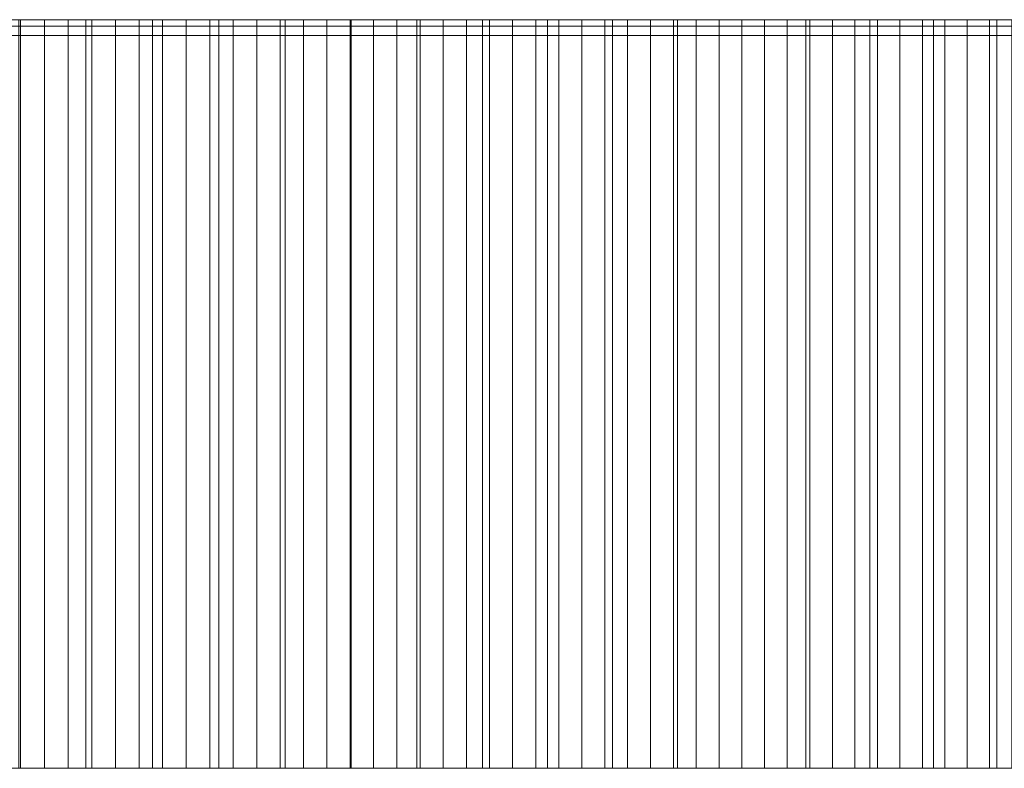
# Model space of a CAD drawing. Header units: centimetres. Extents: x -72 to 74, y -14 to 13.
# Tile 49 of 61: x 45.76 to 51.03, y 9.3 to 13.3. Entities that reach past the tile are written whole.
import ezdxf

# ---------------------------------------------------------------- set-up
doc = ezdxf.new("R2010")
doc.units = ezdxf.units.CM
doc.header["$LTSCALE"] = 2.54
doc.layers.add('Lucido design-1', color=7, linetype='Continuous')

# ---------------------------------------------------------------- blocks, each defined once
blk = doc.blocks.new('Gruppo-2-1')
at = {"color": 230, "linetype": 'Continuous', "lineweight": 9}
for points, invisible_edges in [([(-14.5734, 13.2658, 96.0359), (35.8883, 13.2658, 139.5837), (73.3955, 13.2658, 95.1085), (-14.5734, 13.2658, 96.0359)], 15), ([(-14.5734, 13.2658, -57.895), (-14.5734, 13.2658, 96.0359), (73.3955, 13.2658, 95.1085), (-14.5734, 13.2658, -57.895)], 14), ([(-14.5734, 13.2658, -57.895), (73.3955, 13.2658, 95.1085), (73.3955, 13.2658, -57.895), (-14.5734, 13.2658, -57.895)], 9), ([(29.3447, 13.3, -58.895), (29.3447, 13.3, -57.895), (73.3955, 13.3, -57.895), (29.3447, 13.3, -58.895)], 12), ([(74.3955, 13.3, -58.895), (29.3447, 13.3, -58.895), (73.3955, 13.3, -57.895), (74.3955, 13.3, -58.895)], 14), ([(35.8883, 13.2658, 139.5837), (41.6305, 13.2658, 138.3356), (49.2576, 13.2658, 135.3416), (35.8883, 13.2658, 139.5837)], 15), ([(35.8883, 13.2658, 139.5837), (49.2576, 13.2658, 135.3416), (59.2328, 13.2658, 128.4351), (35.8883, 13.2658, 139.5837)], 15), ([(35.8883, 13.2658, 139.5837), (59.2328, 13.2658, 128.4351), (73.3955, 13.2658, 95.1085), (35.8883, 13.2658, 139.5837)], 15), ([(41.6305, 13.2658, 138.3356), (45.6411, 13.2658, 136.9664), (49.2576, 13.2658, 135.3416), (41.6305, 13.2658, 138.3356)], 15), ([(45.7682, 13.3, 136.9158), (45.6411, 13.3, 136.9664), (45.7583, 13.3, 137.9943), (45.7682, 13.3, 136.9158)], 14), ([(45.6411, 13.2658, 136.9664), (45.7682, 13.2658, 136.9158), (46.0218, 13.2658, 136.8135), (45.6411, 13.2658, 136.9664)], 14), ([(45.6411, 13.2658, 136.9664), (46.0218, 13.2658, 136.8135), (46.7789, 13.2658, 136.4971), (45.6411, 13.2658, 136.9664)], 15), ([(45.6411, 13.2658, 136.9664), (46.7789, 13.2658, 136.4971), (47.53, 13.2658, 136.1667), (45.6411, 13.2658, 136.9664)], 15), ([(45.6411, 13.2658, 136.9664), (47.53, 13.2658, 136.1667), (49.2576, 13.2658, 135.3416), (45.6411, 13.2658, 136.9664)], 15), ([(45.7583, 13.3, 137.9943), (46.1161, 13.3, 137.8533), (46.4728, 13.3, 137.7092), (45.7583, 13.3, 137.9943)], 12), ([(45.7682, 13.3, 136.9158), (45.7583, 13.3, 137.9943), (46.4728, 13.3, 137.7092), (45.7682, 13.3, 136.9158)], 15), ([(45.8951, 13.3, 136.8648), (45.7682, 13.3, 136.9158), (46.4728, 13.3, 137.7092), (45.8951, 13.3, 136.8648)], 14), ([(45.7682, 13.2658, 136.9158), (45.8951, 13.2658, 136.8648), (46.0218, 13.2658, 136.8135), (45.7682, 13.2658, 136.9158)], 12), ([(46.0218, 13.3, 136.8135), (45.8951, 13.3, 136.8648), (46.4728, 13.3, 137.7092), (46.0218, 13.3, 136.8135)], 14), ([(46.1484, 13.3, 136.7617), (46.0218, 13.3, 136.8135), (46.4728, 13.3, 137.7092), (46.1484, 13.3, 136.7617)], 14), ([(46.0218, 13.2658, 136.8135), (46.1484, 13.2658, 136.7617), (46.2748, 13.2658, 136.7096), (46.0218, 13.2658, 136.8135)], 12), ([(46.0218, 13.2658, 136.8135), (46.2748, 13.2658, 136.7096), (46.4011, 13.2658, 136.6571), (46.0218, 13.2658, 136.8135)], 13), ([(46.0218, 13.2658, 136.8135), (46.4011, 13.2658, 136.6571), (46.7789, 13.2658, 136.4971), (46.0218, 13.2658, 136.8135)], 15), ([(46.2748, 13.3, 136.7096), (46.1484, 13.3, 136.7617), (46.4728, 13.3, 137.7092), (46.2748, 13.3, 136.7096)], 14), ([(46.4011, 13.3, 136.6571), (46.2748, 13.3, 136.7096), (46.4728, 13.3, 137.7092), (46.4011, 13.3, 136.6571)], 14), ([(46.4011, 13.3, 136.6571), (46.4728, 13.3, 137.7092), (47.1822, 13.3, 137.4119), (46.4011, 13.3, 136.6571)], 15), ([(46.5272, 13.3, 136.6041), (46.4011, 13.3, 136.6571), (47.1822, 13.3, 137.4119), (46.5272, 13.3, 136.6041)], 14), ([(46.4011, 13.2658, 136.6571), (46.5272, 13.2658, 136.6041), (46.6531, 13.2658, 136.5508), (46.4011, 13.2658, 136.6571)], 12), ([(46.4011, 13.2658, 136.6571), (46.6531, 13.2658, 136.5508), (46.7789, 13.2658, 136.4971), (46.4011, 13.2658, 136.6571)], 13), ([(46.4728, 13.3, 137.7092), (46.8281, 13.3, 137.5621), (47.1822, 13.3, 137.4119), (46.4728, 13.3, 137.7092)], 12), ([(46.6531, 13.3, 136.5508), (46.5272, 13.3, 136.6041), (47.1822, 13.3, 137.4119), (46.6531, 13.3, 136.5508)], 14), ([(46.7789, 13.3, 136.4971), (46.6531, 13.3, 136.5508), (47.1822, 13.3, 137.4119), (46.7789, 13.3, 136.4971)], 14), ([(46.9045, 13.3, 136.443), (46.7789, 13.3, 136.4971), (47.1822, 13.3, 137.4119), (46.9045, 13.3, 136.443)], 14), ([(46.7789, 13.2658, 136.4971), (46.9045, 13.2658, 136.443), (47.03, 13.2658, 136.3885), (46.7789, 13.2658, 136.4971)], 12), ([(46.7789, 13.2658, 136.4971), (47.03, 13.2658, 136.3885), (47.2803, 13.2658, 136.2784), (46.7789, 13.2658, 136.4971)], 15), ([(46.7789, 13.2658, 136.4971), (47.2803, 13.2658, 136.2784), (47.53, 13.2658, 136.1667), (46.7789, 13.2658, 136.4971)], 15), ([(47.03, 13.3, 136.3885), (46.9045, 13.3, 136.443), (47.1822, 13.3, 137.4119), (47.03, 13.3, 136.3885)], 14), ([(47.1552, 13.3, 136.3336), (47.03, 13.3, 136.3885), (47.1822, 13.3, 137.4119), (47.1552, 13.3, 136.3336)], 14), ([(47.03, 13.2658, 136.3885), (47.1552, 13.2658, 136.3336), (47.2803, 13.2658, 136.2784), (47.03, 13.2658, 136.3885)], 12), ([(47.1552, 13.3, 136.3336), (47.1822, 13.3, 137.4119), (47.8865, 13.3, 137.1025), (47.1552, 13.3, 136.3336)], 15), ([(47.2803, 13.3, 136.2784), (47.1552, 13.3, 136.3336), (47.8865, 13.3, 137.1025), (47.2803, 13.3, 136.2784)], 14), ([(47.1822, 13.3, 137.4119), (47.535, 13.3, 137.2587), (47.8865, 13.3, 137.1025), (47.1822, 13.3, 137.4119)], 12), ([(47.4052, 13.3, 136.2227), (47.2803, 13.3, 136.2784), (47.8865, 13.3, 137.1025), (47.4052, 13.3, 136.2227)], 14), ([(47.2803, 13.2658, 136.2784), (47.4052, 13.2658, 136.2227), (47.53, 13.2658, 136.1667), (47.2803, 13.2658, 136.2784)], 12), ([(47.53, 13.3, 136.1667), (47.4052, 13.3, 136.2227), (47.8865, 13.3, 137.1025), (47.53, 13.3, 136.1667)], 14), ([(47.6546, 13.3, 136.1102), (47.53, 13.3, 136.1667), (47.8865, 13.3, 137.1025), (47.6546, 13.3, 136.1102)], 14), ([(47.53, 13.2658, 136.1667), (47.6546, 13.2658, 136.1102), (47.779, 13.2658, 136.0534), (47.53, 13.2658, 136.1667)], 12), ([(47.53, 13.2658, 136.1667), (47.779, 13.2658, 136.0534), (48.0272, 13.2658, 135.9386), (47.53, 13.2658, 136.1667)], 15), ([(47.53, 13.2658, 136.1667), (48.0272, 13.2658, 135.9386), (48.5216, 13.2658, 135.7044), (47.53, 13.2658, 136.1667)], 15), ([(47.53, 13.2658, 136.1667), (48.5216, 13.2658, 135.7044), (49.2576, 13.2658, 135.3416), (47.53, 13.2658, 136.1667)], 15), ([(47.779, 13.3, 136.0534), (47.6546, 13.3, 136.1102), (47.8865, 13.3, 137.1025), (47.779, 13.3, 136.0534)], 14), ([(47.779, 13.3, 136.0534), (47.8865, 13.3, 137.1025), (48.5854, 13.3, 136.7811), (47.779, 13.3, 136.0534)], 15), ([(47.9032, 13.3, 135.9962), (47.779, 13.3, 136.0534), (48.5854, 13.3, 136.7811), (47.9032, 13.3, 135.9962)], 14), ([(47.779, 13.2658, 136.0534), (47.9032, 13.2658, 135.9962), (48.0272, 13.2658, 135.9386), (47.779, 13.2658, 136.0534)], 12), ([(47.8865, 13.3, 137.1025), (48.2367, 13.3, 136.9433), (48.5854, 13.3, 136.7811), (47.8865, 13.3, 137.1025)], 12), ([(48.0272, 13.3, 135.9386), (47.9032, 13.3, 135.9962), (48.5854, 13.3, 136.7811), (48.0272, 13.3, 135.9386)], 14), ([(48.1511, 13.3, 135.8807), (48.0272, 13.3, 135.9386), (48.5854, 13.3, 136.7811), (48.1511, 13.3, 135.8807)], 14), ([(48.0272, 13.2658, 135.9386), (48.1511, 13.2658, 135.8807), (48.2748, 13.2658, 135.8223), (48.0272, 13.2658, 135.9386)], 12), ([(48.0272, 13.2658, 135.9386), (48.2748, 13.2658, 135.8223), (48.5216, 13.2658, 135.7044), (48.0272, 13.2658, 135.9386)], 15), ([(48.2748, 13.3, 135.8223), (48.1511, 13.3, 135.8807), (48.5854, 13.3, 136.7811), (48.2748, 13.3, 135.8223)], 14), ([(48.3983, 13.3, 135.7636), (48.2748, 13.3, 135.8223), (48.5854, 13.3, 136.7811), (48.3983, 13.3, 135.7636)], 14), ([(48.2748, 13.2658, 135.8223), (48.3983, 13.2658, 135.7636), (48.5216, 13.2658, 135.7044), (48.2748, 13.2658, 135.8223)], 12), ([(48.5216, 13.3, 135.7044), (48.3983, 13.3, 135.7636), (48.5854, 13.3, 136.7811), (48.5216, 13.3, 135.7044)], 14), ([(48.5216, 13.3, 135.7044), (48.5854, 13.3, 136.7811), (49.2787, 13.3, 136.4478), (48.5216, 13.3, 135.7044)], 15), ([(48.6447, 13.3, 135.6449), (48.5216, 13.3, 135.7044), (49.2787, 13.3, 136.4478), (48.6447, 13.3, 135.6449)], 14), ([(48.5216, 13.2658, 135.7044), (48.6447, 13.2658, 135.6449), (48.7677, 13.2658, 135.585), (48.5216, 13.2658, 135.7044)], 12), ([(48.5216, 13.2658, 135.7044), (48.7677, 13.2658, 135.585), (48.8904, 13.2658, 135.5247), (48.5216, 13.2658, 135.7044)], 13), ([(48.5216, 13.2658, 135.7044), (48.8904, 13.2658, 135.5247), (49.2576, 13.2658, 135.3416), (48.5216, 13.2658, 135.7044)], 15), ([(48.5854, 13.3, 136.7811), (48.9328, 13.3, 136.616), (49.2787, 13.3, 136.4478), (48.5854, 13.3, 136.7811)], 12), ([(48.7677, 13.3, 135.585), (48.6447, 13.3, 135.6449), (49.2787, 13.3, 136.4478), (48.7677, 13.3, 135.585)], 14), ([(48.8904, 13.3, 135.5247), (48.7677, 13.3, 135.585), (49.2787, 13.3, 136.4478), (48.8904, 13.3, 135.5247)], 14), ([(49.013, 13.3, 135.4641), (48.8904, 13.3, 135.5247), (49.2787, 13.3, 136.4478), (49.013, 13.3, 135.4641)], 14), ([(48.8904, 13.2658, 135.5247), (49.013, 13.2658, 135.4641), (49.1354, 13.2658, 135.4031), (48.8904, 13.2658, 135.5247)], 12), ([(48.8904, 13.2658, 135.5247), (49.1354, 13.2658, 135.4031), (49.2576, 13.2658, 135.3416), (48.8904, 13.2658, 135.5247)], 13), ([(49.013, 13.3, 135.4641), (49.2787, 13.3, 136.4478), (49.6232, 13.3, 136.2768), (49.013, 13.3, 135.4641)], 13), ([(49.1354, 13.3, 135.4031), (49.013, 13.3, 135.4641), (49.6232, 13.3, 136.2768), (49.1354, 13.3, 135.4031)], 14), ([(49.2576, 13.3, 135.3416), (49.1354, 13.3, 135.4031), (49.6232, 13.3, 136.2768), (49.2576, 13.3, 135.3416)], 14), ([(49.3796, 13.3, 135.2798), (49.2576, 13.3, 135.3416), (49.6232, 13.3, 136.2768), (49.3796, 13.3, 135.2798)], 14), ([(49.2576, 13.2658, 135.3416), (49.3796, 13.2658, 135.2798), (49.5014, 13.2658, 135.2177), (49.2576, 13.2658, 135.3416)], 12), ([(49.2576, 13.2658, 135.3416), (49.5014, 13.2658, 135.2177), (49.8656, 13.2658, 135.0289), (49.2576, 13.2658, 135.3416)], 15), ([(49.2576, 13.2658, 135.3416), (49.8656, 13.2658, 135.0289), (50.5888, 13.2658, 134.6412), (49.2576, 13.2658, 135.3416)], 15), ([(49.2576, 13.2658, 135.3416), (50.5888, 13.2658, 134.6412), (51.3046, 13.2658, 134.24), (49.2576, 13.2658, 135.3416)], 15), ([(49.2576, 13.2658, 135.3416), (51.3046, 13.2658, 134.24), (54.3154, 13.2658, 132.3502), (49.2576, 13.2658, 135.3416)], 15), ([(49.2576, 13.2658, 135.3416), (54.3154, 13.2658, 132.3502), (59.2328, 13.2658, 128.4351), (49.2576, 13.2658, 135.3416)], 15), ([(49.5014, 13.3, 135.2177), (49.3796, 13.3, 135.2798), (49.6232, 13.3, 136.2768), (49.5014, 13.3, 135.2177)], 14), ([(49.5014, 13.3, 135.2177), (49.6232, 13.3, 136.2768), (50.3078, 13.3, 135.9258), (49.5014, 13.3, 135.2177)], 15), ([(49.623, 13.3, 135.1551), (49.5014, 13.3, 135.2177), (50.3078, 13.3, 135.9258), (49.623, 13.3, 135.1551)], 14), ([(49.5014, 13.2658, 135.2177), (49.623, 13.2658, 135.1551), (49.8656, 13.2658, 135.0289), (49.5014, 13.2658, 135.2177)], 14), ([(49.7444, 13.3, 135.0922), (49.623, 13.3, 135.1551), (50.3078, 13.3, 135.9258), (49.7444, 13.3, 135.0922)], 14), ([(49.623, 13.2658, 135.1551), (49.7444, 13.2658, 135.0922), (49.8656, 13.2658, 135.0289), (49.623, 13.2658, 135.1551)], 12), ([(49.6232, 13.3, 136.2768), (49.9662, 13.3, 136.1028), (50.3078, 13.3, 135.9258), (49.6232, 13.3, 136.2768)], 12), ([(49.8656, 13.3, 135.0289), (49.7444, 13.3, 135.0922), (50.3078, 13.3, 135.9258), (49.8656, 13.3, 135.0289)], 14), ([(49.9867, 13.3, 134.9652), (49.8656, 13.3, 135.0289), (50.3078, 13.3, 135.9258), (49.9867, 13.3, 134.9652)], 14), ([(49.8656, 13.2658, 135.0289), (49.9867, 13.2658, 134.9652), (50.1075, 13.2658, 134.9011), (49.8656, 13.2658, 135.0289)], 12), ([(49.8656, 13.2658, 135.0289), (50.1075, 13.2658, 134.9011), (50.5888, 13.2658, 134.6412), (49.8656, 13.2658, 135.0289)], 15), ([(50.1075, 13.3, 134.9011), (49.9867, 13.3, 134.9652), (50.3078, 13.3, 135.9258), (50.1075, 13.3, 134.9011)], 14), ([(50.2281, 13.3, 134.8367), (50.1075, 13.3, 134.9011), (50.3078, 13.3, 135.9258), (50.2281, 13.3, 134.8367)], 14), ([(50.1075, 13.2658, 134.9011), (50.2281, 13.2658, 134.8367), (50.3485, 13.2658, 134.7719), (50.1075, 13.2658, 134.9011)], 12), ([(50.1075, 13.2658, 134.9011), (50.3485, 13.2658, 134.7719), (50.5888, 13.2658, 134.6412), (50.1075, 13.2658, 134.9011)], 15), ([(50.2281, 13.3, 134.8367), (50.3078, 13.3, 135.9258), (50.9862, 13.3, 135.5632), (50.2281, 13.3, 134.8367)], 15), ([(50.3485, 13.3, 134.7719), (50.2281, 13.3, 134.8367), (50.9862, 13.3, 135.5632), (50.3485, 13.3, 134.7719)], 14), ([(50.3078, 13.3, 135.9258), (50.6478, 13.3, 135.746), (50.9862, 13.3, 135.5632), (50.3078, 13.3, 135.9258)], 12), ([(50.4688, 13.3, 134.7067), (50.3485, 13.3, 134.7719), (50.9862, 13.3, 135.5632), (50.4688, 13.3, 134.7067)], 14), ([(50.3485, 13.2658, 134.7719), (50.4688, 13.2658, 134.7067), (50.5888, 13.2658, 134.6412), (50.3485, 13.2658, 134.7719)], 12), ([(50.5888, 13.3, 134.6412), (50.4688, 13.3, 134.7067), (50.9862, 13.3, 135.5632), (50.5888, 13.3, 134.6412)], 14), ([(50.7086, 13.3, 134.5752), (50.5888, 13.3, 134.6412), (50.9862, 13.3, 135.5632), (50.7086, 13.3, 134.5752)], 14), ([(50.5888, 13.2658, 134.6412), (50.7086, 13.2658, 134.5752), (50.8282, 13.2658, 134.5089), (50.5888, 13.2658, 134.6412)], 12), ([(50.5888, 13.2658, 134.6412), (50.8282, 13.2658, 134.5089), (51.3046, 13.2658, 134.24), (50.5888, 13.2658, 134.6412)], 15), ([(50.8282, 13.3, 134.5089), (50.7086, 13.3, 134.5752), (50.9862, 13.3, 135.5632), (50.8282, 13.3, 134.5089)], 14), ([(50.8282, 13.3, 134.5089), (50.9862, 13.3, 135.5632), (51.6583, 13.3, 135.1891), (50.8282, 13.3, 134.5089)], 15), ([(50.9476, 13.3, 134.4422), (50.8282, 13.3, 134.5089), (51.6583, 13.3, 135.1891), (50.9476, 13.3, 134.4422)], 14), ([(50.8282, 13.2658, 134.5089), (50.9476, 13.2658, 134.4422), (51.0668, 13.2658, 134.3752), (50.8282, 13.2658, 134.5089)], 12), ([(50.8282, 13.2658, 134.5089), (51.0668, 13.2658, 134.3752), (51.3046, 13.2658, 134.24), (50.8282, 13.2658, 134.5089)], 15), ([(51.0668, 13.3, 134.3752), (50.9476, 13.3, 134.4422), (51.6583, 13.3, 135.1891), (51.0668, 13.3, 134.3752)], 14), ([(50.9862, 13.3, 135.5632), (51.3231, 13.3, 135.3776), (51.6583, 13.3, 135.1891), (50.9862, 13.3, 135.5632)], 12), ([(-14.5734, 13.2158, 96.0359), (35.8883, 13.2158, 139.5837), (73.3955, 13.2158, 95.1085), (-14.5734, 13.2158, 96.0359)], 15), ([(-14.5734, 13.2158, -57.895), (-14.5734, 13.2158, 96.0359), (73.3955, 13.2158, 95.1085), (-14.5734, 13.2158, -57.895)], 14), ([(-14.5734, 13.2158, -57.895), (73.3955, 13.2158, 95.1085), (73.3955, 13.2158, -57.895), (-14.5734, 13.2158, -57.895)], 9), ([(35.8883, 13.2158, 139.5837), (41.6305, 13.2158, 138.3356), (49.2576, 13.2158, 135.3416), (35.8883, 13.2158, 139.5837)], 15), ([(35.8883, 13.2158, 139.5837), (49.2576, 13.2158, 135.3416), (59.2328, 13.2158, 128.4351), (35.8883, 13.2158, 139.5837)], 15), ([(35.8883, 13.2158, 139.5837), (59.2328, 13.2158, 128.4351), (73.3955, 13.2158, 95.1085), (35.8883, 13.2158, 139.5837)], 15), ([(41.6305, 13.2158, 138.3356), (45.6411, 13.2158, 136.9664), (49.2576, 13.2158, 135.3416), (41.6305, 13.2158, 138.3356)], 15), ([(45.6411, 13.2158, 136.9664), (45.7682, 13.2158, 136.9158), (46.0218, 13.2158, 136.8135), (45.6411, 13.2158, 136.9664)], 14), ([(45.6411, 13.2158, 136.9664), (46.0218, 13.2158, 136.8135), (46.7789, 13.2158, 136.4971), (45.6411, 13.2158, 136.9664)], 15), ([(45.6411, 13.2158, 136.9664), (46.7789, 13.2158, 136.4971), (47.53, 13.2158, 136.1667), (45.6411, 13.2158, 136.9664)], 15), ([(45.6411, 13.2158, 136.9664), (47.53, 13.2158, 136.1667), (49.2576, 13.2158, 135.3416), (45.6411, 13.2158, 136.9664)], 15), ([(45.7682, 13.2158, 136.9158), (45.8951, 13.2158, 136.8648), (46.0218, 13.2158, 136.8135), (45.7682, 13.2158, 136.9158)], 12), ([(46.0218, 13.2158, 136.8135), (46.1484, 13.2158, 136.7617), (46.2748, 13.2158, 136.7096), (46.0218, 13.2158, 136.8135)], 12), ([(46.0218, 13.2158, 136.8135), (46.2748, 13.2158, 136.7096), (46.4011, 13.2158, 136.6571), (46.0218, 13.2158, 136.8135)], 13), ([(46.0218, 13.2158, 136.8135), (46.4011, 13.2158, 136.6571), (46.7789, 13.2158, 136.4971), (46.0218, 13.2158, 136.8135)], 15), ([(46.4011, 13.2158, 136.6571), (46.5272, 13.2158, 136.6041), (46.6531, 13.2158, 136.5508), (46.4011, 13.2158, 136.6571)], 12), ([(46.4011, 13.2158, 136.6571), (46.6531, 13.2158, 136.5508), (46.7789, 13.2158, 136.4971), (46.4011, 13.2158, 136.6571)], 13), ([(46.7789, 13.2158, 136.4971), (46.9045, 13.2158, 136.443), (47.03, 13.2158, 136.3885), (46.7789, 13.2158, 136.4971)], 12), ([(46.7789, 13.2158, 136.4971), (47.03, 13.2158, 136.3885), (47.2803, 13.2158, 136.2784), (46.7789, 13.2158, 136.4971)], 15), ([(46.7789, 13.2158, 136.4971), (47.2803, 13.2158, 136.2784), (47.53, 13.2158, 136.1667), (46.7789, 13.2158, 136.4971)], 15), ([(47.03, 13.2158, 136.3885), (47.1552, 13.2158, 136.3336), (47.2803, 13.2158, 136.2784), (47.03, 13.2158, 136.3885)], 12), ([(47.2803, 13.2158, 136.2784), (47.4052, 13.2158, 136.2227), (47.53, 13.2158, 136.1667), (47.2803, 13.2158, 136.2784)], 12), ([(47.53, 13.2158, 136.1667), (47.6546, 13.2158, 136.1102), (47.779, 13.2158, 136.0534), (47.53, 13.2158, 136.1667)], 12), ([(47.53, 13.2158, 136.1667), (47.779, 13.2158, 136.0534), (48.0272, 13.2158, 135.9386), (47.53, 13.2158, 136.1667)], 15), ([(47.53, 13.2158, 136.1667), (48.0272, 13.2158, 135.9386), (48.5216, 13.2158, 135.7044), (47.53, 13.2158, 136.1667)], 15), ([(47.53, 13.2158, 136.1667), (48.5216, 13.2158, 135.7044), (49.2576, 13.2158, 135.3416), (47.53, 13.2158, 136.1667)], 15), ([(47.779, 13.2158, 136.0534), (47.9032, 13.2158, 135.9962), (48.0272, 13.2158, 135.9386), (47.779, 13.2158, 136.0534)], 12), ([(48.0272, 13.2158, 135.9386), (48.1511, 13.2158, 135.8807), (48.2748, 13.2158, 135.8223), (48.0272, 13.2158, 135.9386)], 12), ([(48.0272, 13.2158, 135.9386), (48.2748, 13.2158, 135.8223), (48.5216, 13.2158, 135.7044), (48.0272, 13.2158, 135.9386)], 15), ([(48.2748, 13.2158, 135.8223), (48.3983, 13.2158, 135.7636), (48.5216, 13.2158, 135.7044), (48.2748, 13.2158, 135.8223)], 12), ([(48.5216, 13.2158, 135.7044), (48.6447, 13.2158, 135.6449), (48.7677, 13.2158, 135.585), (48.5216, 13.2158, 135.7044)], 12), ([(48.5216, 13.2158, 135.7044), (48.7677, 13.2158, 135.585), (48.8904, 13.2158, 135.5247), (48.5216, 13.2158, 135.7044)], 13), ([(48.5216, 13.2158, 135.7044), (48.8904, 13.2158, 135.5247), (49.2576, 13.2158, 135.3416), (48.5216, 13.2158, 135.7044)], 15), ([(48.8904, 13.2158, 135.5247), (49.013, 13.2158, 135.4641), (49.1354, 13.2158, 135.4031), (48.8904, 13.2158, 135.5247)], 12), ([(48.8904, 13.2158, 135.5247), (49.1354, 13.2158, 135.4031), (49.2576, 13.2158, 135.3416), (48.8904, 13.2158, 135.5247)], 13), ([(49.2576, 13.2158, 135.3416), (49.3796, 13.2158, 135.2798), (49.5014, 13.2158, 135.2177), (49.2576, 13.2158, 135.3416)], 12), ([(49.2576, 13.2158, 135.3416), (49.5014, 13.2158, 135.2177), (49.8656, 13.2158, 135.0289), (49.2576, 13.2158, 135.3416)], 15), ([(49.2576, 13.2158, 135.3416), (49.8656, 13.2158, 135.0289), (50.5888, 13.2158, 134.6412), (49.2576, 13.2158, 135.3416)], 15), ([(49.2576, 13.2158, 135.3416), (50.5888, 13.2158, 134.6412), (51.3046, 13.2158, 134.24), (49.2576, 13.2158, 135.3416)], 15), ([(49.2576, 13.2158, 135.3416), (51.3046, 13.2158, 134.24), (54.3154, 13.2158, 132.3502), (49.2576, 13.2158, 135.3416)], 15), ([(49.2576, 13.2158, 135.3416), (54.3154, 13.2158, 132.3502), (59.2328, 13.2158, 128.4351), (49.2576, 13.2158, 135.3416)], 15), ([(49.5014, 13.2158, 135.2177), (49.623, 13.2158, 135.1551), (49.8656, 13.2158, 135.0289), (49.5014, 13.2158, 135.2177)], 14), ([(49.623, 13.2158, 135.1551), (49.7444, 13.2158, 135.0922), (49.8656, 13.2158, 135.0289), (49.623, 13.2158, 135.1551)], 12), ([(49.8656, 13.2158, 135.0289), (49.9867, 13.2158, 134.9652), (50.1075, 13.2158, 134.9011), (49.8656, 13.2158, 135.0289)], 12), ([(49.8656, 13.2158, 135.0289), (50.1075, 13.2158, 134.9011), (50.5888, 13.2158, 134.6412), (49.8656, 13.2158, 135.0289)], 15), ([(50.1075, 13.2158, 134.9011), (50.2281, 13.2158, 134.8367), (50.3485, 13.2158, 134.7719), (50.1075, 13.2158, 134.9011)], 12), ([(50.1075, 13.2158, 134.9011), (50.3485, 13.2158, 134.7719), (50.5888, 13.2158, 134.6412), (50.1075, 13.2158, 134.9011)], 15), ([(50.3485, 13.2158, 134.7719), (50.4688, 13.2158, 134.7067), (50.5888, 13.2158, 134.6412), (50.3485, 13.2158, 134.7719)], 12), ([(50.5888, 13.2158, 134.6412), (50.7086, 13.2158, 134.5752), (50.8282, 13.2158, 134.5089), (50.5888, 13.2158, 134.6412)], 12), ([(50.5888, 13.2158, 134.6412), (50.8282, 13.2158, 134.5089), (51.3046, 13.2158, 134.24), (50.5888, 13.2158, 134.6412)], 15), ([(50.8282, 13.2158, 134.5089), (50.9476, 13.2158, 134.4422), (51.0668, 13.2158, 134.3752), (50.8282, 13.2158, 134.5089)], 12), ([(50.8282, 13.2158, 134.5089), (51.0668, 13.2158, 134.3752), (51.3046, 13.2158, 134.24), (50.8282, 13.2158, 134.5089)], 15), ([(29.3447, 9.3, -58.895), (29.3447, 9.3, -57.895), (73.3955, 9.3, -57.895), (29.3447, 9.3, -58.895)], 12), ([(74.3955, 9.3, -58.895), (29.3447, 9.3, -58.895), (73.3955, 9.3, -57.895), (74.3955, 9.3, -58.895)], 14), ([(45.7682, 9.3, 136.9158), (45.6411, 9.3, 136.9664), (45.7583, 9.3, 137.9943), (45.7682, 9.3, 136.9158)], 14), ([(45.7583, 9.3, 137.9943), (46.1161, 9.3, 137.8533), (46.4728, 9.3, 137.7092), (45.7583, 9.3, 137.9943)], 12), ([(45.7682, 9.3, 136.9158), (45.7583, 9.3, 137.9943), (46.4728, 9.3, 137.7092), (45.7682, 9.3, 136.9158)], 15), ([(45.8951, 9.3, 136.8648), (45.7682, 9.3, 136.9158), (46.4728, 9.3, 137.7092), (45.8951, 9.3, 136.8648)], 14), ([(46.0218, 9.3, 136.8135), (45.8951, 9.3, 136.8648), (46.4728, 9.3, 137.7092), (46.0218, 9.3, 136.8135)], 14), ([(46.1484, 9.3, 136.7617), (46.0218, 9.3, 136.8135), (46.4728, 9.3, 137.7092), (46.1484, 9.3, 136.7617)], 14), ([(46.2748, 9.3, 136.7096), (46.1484, 9.3, 136.7617), (46.4728, 9.3, 137.7092), (46.2748, 9.3, 136.7096)], 14), ([(46.4011, 9.3, 136.6571), (46.2748, 9.3, 136.7096), (46.4728, 9.3, 137.7092), (46.4011, 9.3, 136.6571)], 14), ([(46.4011, 9.3, 136.6571), (46.4728, 9.3, 137.7092), (47.1822, 9.3, 137.4119), (46.4011, 9.3, 136.6571)], 15), ([(46.5272, 9.3, 136.6041), (46.4011, 9.3, 136.6571), (47.1822, 9.3, 137.4119), (46.5272, 9.3, 136.6041)], 14), ([(46.4728, 9.3, 137.7092), (46.8281, 9.3, 137.5621), (47.1822, 9.3, 137.4119), (46.4728, 9.3, 137.7092)], 12), ([(46.6531, 9.3, 136.5508), (46.5272, 9.3, 136.6041), (47.1822, 9.3, 137.4119), (46.6531, 9.3, 136.5508)], 14), ([(46.7789, 9.3, 136.4971), (46.6531, 9.3, 136.5508), (47.1822, 9.3, 137.4119), (46.7789, 9.3, 136.4971)], 14), ([(46.9045, 9.3, 136.443), (46.7789, 9.3, 136.4971), (47.1822, 9.3, 137.4119), (46.9045, 9.3, 136.443)], 14), ([(47.03, 9.3, 136.3885), (46.9045, 9.3, 136.443), (47.1822, 9.3, 137.4119), (47.03, 9.3, 136.3885)], 14), ([(47.1552, 9.3, 136.3336), (47.03, 9.3, 136.3885), (47.1822, 9.3, 137.4119), (47.1552, 9.3, 136.3336)], 14), ([(47.1552, 9.3, 136.3336), (47.1822, 9.3, 137.4119), (47.8865, 9.3, 137.1025), (47.1552, 9.3, 136.3336)], 15), ([(47.2803, 9.3, 136.2784), (47.1552, 9.3, 136.3336), (47.8865, 9.3, 137.1025), (47.2803, 9.3, 136.2784)], 14), ([(47.1822, 9.3, 137.4119), (47.535, 9.3, 137.2587), (47.8865, 9.3, 137.1025), (47.1822, 9.3, 137.4119)], 12), ([(47.4052, 9.3, 136.2227), (47.2803, 9.3, 136.2784), (47.8865, 9.3, 137.1025), (47.4052, 9.3, 136.2227)], 14), ([(47.53, 9.3, 136.1667), (47.4052, 9.3, 136.2227), (47.8865, 9.3, 137.1025), (47.53, 9.3, 136.1667)], 14), ([(47.6546, 9.3, 136.1102), (47.53, 9.3, 136.1667), (47.8865, 9.3, 137.1025), (47.6546, 9.3, 136.1102)], 14), ([(47.779, 9.3, 136.0534), (47.6546, 9.3, 136.1102), (47.8865, 9.3, 137.1025), (47.779, 9.3, 136.0534)], 14), ([(47.779, 9.3, 136.0534), (47.8865, 9.3, 137.1025), (48.5854, 9.3, 136.7811), (47.779, 9.3, 136.0534)], 15), ([(47.9032, 9.3, 135.9962), (47.779, 9.3, 136.0534), (48.5854, 9.3, 136.7811), (47.9032, 9.3, 135.9962)], 14), ([(47.8865, 9.3, 137.1025), (48.2367, 9.3, 136.9433), (48.5854, 9.3, 136.7811), (47.8865, 9.3, 137.1025)], 12), ([(48.0272, 9.3, 135.9386), (47.9032, 9.3, 135.9962), (48.5854, 9.3, 136.7811), (48.0272, 9.3, 135.9386)], 14), ([(48.1511, 9.3, 135.8807), (48.0272, 9.3, 135.9386), (48.5854, 9.3, 136.7811), (48.1511, 9.3, 135.8807)], 14), ([(48.2748, 9.3, 135.8223), (48.1511, 9.3, 135.8807), (48.5854, 9.3, 136.7811), (48.2748, 9.3, 135.8223)], 14), ([(48.3983, 9.3, 135.7636), (48.2748, 9.3, 135.8223), (48.5854, 9.3, 136.7811), (48.3983, 9.3, 135.7636)], 14), ([(48.5216, 9.3, 135.7044), (48.3983, 9.3, 135.7636), (48.5854, 9.3, 136.7811), (48.5216, 9.3, 135.7044)], 14), ([(48.5216, 9.3, 135.7044), (48.5854, 9.3, 136.7811), (49.2787, 9.3, 136.4478), (48.5216, 9.3, 135.7044)], 15), ([(48.6447, 9.3, 135.6449), (48.5216, 9.3, 135.7044), (49.2787, 9.3, 136.4478), (48.6447, 9.3, 135.6449)], 14), ([(48.5854, 9.3, 136.7811), (48.9328, 9.3, 136.616), (49.2787, 9.3, 136.4478), (48.5854, 9.3, 136.7811)], 12), ([(48.7677, 9.3, 135.585), (48.6447, 9.3, 135.6449), (49.2787, 9.3, 136.4478), (48.7677, 9.3, 135.585)], 14), ([(48.8904, 9.3, 135.5247), (48.7677, 9.3, 135.585), (49.2787, 9.3, 136.4478), (48.8904, 9.3, 135.5247)], 14), ([(49.013, 9.3, 135.4641), (48.8904, 9.3, 135.5247), (49.2787, 9.3, 136.4478), (49.013, 9.3, 135.4641)], 14), ([(49.013, 9.3, 135.4641), (49.2787, 9.3, 136.4478), (49.6232, 9.3, 136.2768), (49.013, 9.3, 135.4641)], 13), ([(49.1354, 9.3, 135.4031), (49.013, 9.3, 135.4641), (49.6232, 9.3, 136.2768), (49.1354, 9.3, 135.4031)], 14), ([(49.2576, 9.3, 135.3416), (49.1354, 9.3, 135.4031), (49.6232, 9.3, 136.2768), (49.2576, 9.3, 135.3416)], 14), ([(49.3796, 9.3, 135.2798), (49.2576, 9.3, 135.3416), (49.6232, 9.3, 136.2768), (49.3796, 9.3, 135.2798)], 14), ([(49.5014, 9.3, 135.2177), (49.3796, 9.3, 135.2798), (49.6232, 9.3, 136.2768), (49.5014, 9.3, 135.2177)], 14), ([(49.5014, 9.3, 135.2177), (49.6232, 9.3, 136.2768), (50.3078, 9.3, 135.9258), (49.5014, 9.3, 135.2177)], 15), ([(49.623, 9.3, 135.1551), (49.5014, 9.3, 135.2177), (50.3078, 9.3, 135.9258), (49.623, 9.3, 135.1551)], 14), ([(49.7444, 9.3, 135.0922), (49.623, 9.3, 135.1551), (50.3078, 9.3, 135.9258), (49.7444, 9.3, 135.0922)], 14), ([(49.6232, 9.3, 136.2768), (49.9662, 9.3, 136.1028), (50.3078, 9.3, 135.9258), (49.6232, 9.3, 136.2768)], 12), ([(49.8656, 9.3, 135.0289), (49.7444, 9.3, 135.0922), (50.3078, 9.3, 135.9258), (49.8656, 9.3, 135.0289)], 14), ([(49.9867, 9.3, 134.9652), (49.8656, 9.3, 135.0289), (50.3078, 9.3, 135.9258), (49.9867, 9.3, 134.9652)], 14), ([(50.1075, 9.3, 134.9011), (49.9867, 9.3, 134.9652), (50.3078, 9.3, 135.9258), (50.1075, 9.3, 134.9011)], 14), ([(50.2281, 9.3, 134.8367), (50.1075, 9.3, 134.9011), (50.3078, 9.3, 135.9258), (50.2281, 9.3, 134.8367)], 14), ([(50.2281, 9.3, 134.8367), (50.3078, 9.3, 135.9258), (50.9862, 9.3, 135.5632), (50.2281, 9.3, 134.8367)], 15), ([(50.3485, 9.3, 134.7719), (50.2281, 9.3, 134.8367), (50.9862, 9.3, 135.5632), (50.3485, 9.3, 134.7719)], 14), ([(50.3078, 9.3, 135.9258), (50.6478, 9.3, 135.746), (50.9862, 9.3, 135.5632), (50.3078, 9.3, 135.9258)], 12), ([(50.4688, 9.3, 134.7067), (50.3485, 9.3, 134.7719), (50.9862, 9.3, 135.5632), (50.4688, 9.3, 134.7067)], 14), ([(50.5888, 9.3, 134.6412), (50.4688, 9.3, 134.7067), (50.9862, 9.3, 135.5632), (50.5888, 9.3, 134.6412)], 14), ([(50.7086, 9.3, 134.5752), (50.5888, 9.3, 134.6412), (50.9862, 9.3, 135.5632), (50.7086, 9.3, 134.5752)], 14), ([(50.8282, 9.3, 134.5089), (50.7086, 9.3, 134.5752), (50.9862, 9.3, 135.5632), (50.8282, 9.3, 134.5089)], 14), ([(50.8282, 9.3, 134.5089), (50.9862, 9.3, 135.5632), (51.6583, 9.3, 135.1891), (50.8282, 9.3, 134.5089)], 15), ([(50.9476, 9.3, 134.4422), (50.8282, 9.3, 134.5089), (51.6583, 9.3, 135.1891), (50.9476, 9.3, 134.4422)], 14), ([(51.0668, 9.3, 134.3752), (50.9476, 9.3, 134.4422), (51.6583, 9.3, 135.1891), (51.0668, 9.3, 134.3752)], 14), ([(50.9862, 9.3, 135.5632), (51.3231, 9.3, 135.3776), (51.6583, 9.3, 135.1891), (50.9862, 9.3, 135.5632)], 12)]:
    blk.add_3dface(points, dxfattribs=dict(at, invisible_edges=invisible_edges))
for points in [[(-14.5734, 13.2658, -57.895), (-14.5734, 13.2158, -57.895), (73.3955, 13.2158, -57.895), (73.3955, 13.2658, -57.895)], [(29.3447, 13.3, -58.895), (29.3447, 9.3, -58.895), (74.3955, 9.3, -58.895), (74.3955, 13.3, -58.895)], [(73.3955, 13.3, -57.895), (73.3955, 9.3, -57.895), (29.3447, 9.3, -57.895), (29.3447, 13.3, -57.895)], [(45.6411, 13.3, 136.9664), (45.6411, 9.3, 136.9664), (45.7682, 9.3, 136.9158), (45.7682, 13.3, 136.9158)], [(45.7682, 13.2658, 136.9158), (45.7682, 13.2158, 136.9158), (45.6411, 13.2158, 136.9664), (45.6411, 13.2658, 136.9664)], [(46.1161, 13.3, 137.8533), (46.1161, 9.3, 137.8533), (45.7583, 9.3, 137.9943), (45.7583, 13.3, 137.9943)], [(45.7682, 13.3, 136.9158), (45.7682, 9.3, 136.9158), (45.8951, 9.3, 136.8648), (45.8951, 13.3, 136.8648)], [(45.8951, 13.2658, 136.8648), (45.8951, 13.2158, 136.8648), (45.7682, 13.2158, 136.9158), (45.7682, 13.2658, 136.9158)], [(45.8951, 13.3, 136.8648), (45.8951, 9.3, 136.8648), (46.0218, 9.3, 136.8135), (46.0218, 13.3, 136.8135)], [(46.0218, 13.2658, 136.8135), (46.0218, 13.2158, 136.8135), (45.8951, 13.2158, 136.8648), (45.8951, 13.2658, 136.8648)], [(46.0218, 13.3, 136.8135), (46.0218, 9.3, 136.8135), (46.1484, 9.3, 136.7617), (46.1484, 13.3, 136.7617)], [(46.1484, 13.2658, 136.7617), (46.1484, 13.2158, 136.7617), (46.0218, 13.2158, 136.8135), (46.0218, 13.2658, 136.8135)], [(46.4728, 13.3, 137.7092), (46.4728, 9.3, 137.7092), (46.1161, 9.3, 137.8533), (46.1161, 13.3, 137.8533)], [(46.1484, 13.3, 136.7617), (46.1484, 9.3, 136.7617), (46.2748, 9.3, 136.7096), (46.2748, 13.3, 136.7096)], [(46.2748, 13.2658, 136.7096), (46.2748, 13.2158, 136.7096), (46.1484, 13.2158, 136.7617), (46.1484, 13.2658, 136.7617)], [(46.2748, 13.3, 136.7096), (46.2748, 9.3, 136.7096), (46.4011, 9.3, 136.6571), (46.4011, 13.3, 136.6571)], [(46.4011, 13.2658, 136.6571), (46.4011, 13.2158, 136.6571), (46.2748, 13.2158, 136.7096), (46.2748, 13.2658, 136.7096)], [(46.4011, 13.3, 136.6571), (46.4011, 9.3, 136.6571), (46.5272, 9.3, 136.6041), (46.5272, 13.3, 136.6041)], [(46.5272, 13.2658, 136.6041), (46.5272, 13.2158, 136.6041), (46.4011, 13.2158, 136.6571), (46.4011, 13.2658, 136.6571)], [(46.8281, 13.3, 137.5621), (46.8281, 9.3, 137.5621), (46.4728, 9.3, 137.7092), (46.4728, 13.3, 137.7092)], [(46.5272, 13.3, 136.6041), (46.5272, 9.3, 136.6041), (46.6531, 9.3, 136.5508), (46.6531, 13.3, 136.5508)], [(46.6531, 13.2658, 136.5508), (46.6531, 13.2158, 136.5508), (46.5272, 13.2158, 136.6041), (46.5272, 13.2658, 136.6041)], [(46.6531, 13.3, 136.5508), (46.6531, 9.3, 136.5508), (46.7789, 9.3, 136.4971), (46.7789, 13.3, 136.4971)], [(46.7789, 13.2658, 136.4971), (46.7789, 13.2158, 136.4971), (46.6531, 13.2158, 136.5508), (46.6531, 13.2658, 136.5508)], [(46.7789, 13.3, 136.4971), (46.7789, 9.3, 136.4971), (46.9045, 9.3, 136.443), (46.9045, 13.3, 136.443)], [(46.9045, 13.2658, 136.443), (46.9045, 13.2158, 136.443), (46.7789, 13.2158, 136.4971), (46.7789, 13.2658, 136.4971)], [(47.1822, 13.3, 137.4119), (47.1822, 9.3, 137.4119), (46.8281, 9.3, 137.5621), (46.8281, 13.3, 137.5621)], [(46.9045, 13.3, 136.443), (46.9045, 9.3, 136.443), (47.03, 9.3, 136.3885), (47.03, 13.3, 136.3885)], [(47.03, 13.2658, 136.3885), (47.03, 13.2158, 136.3885), (46.9045, 13.2158, 136.443), (46.9045, 13.2658, 136.443)], [(47.03, 13.3, 136.3885), (47.03, 9.3, 136.3885), (47.1552, 9.3, 136.3336), (47.1552, 13.3, 136.3336)], [(47.1552, 13.2658, 136.3336), (47.1552, 13.2158, 136.3336), (47.03, 13.2158, 136.3885), (47.03, 13.2658, 136.3885)], [(47.1552, 13.3, 136.3336), (47.1552, 9.3, 136.3336), (47.2803, 9.3, 136.2784), (47.2803, 13.3, 136.2784)], [(47.2803, 13.2658, 136.2784), (47.2803, 13.2158, 136.2784), (47.1552, 13.2158, 136.3336), (47.1552, 13.2658, 136.3336)], [(47.535, 13.3, 137.2587), (47.535, 9.3, 137.2587), (47.1822, 9.3, 137.4119), (47.1822, 13.3, 137.4119)], [(47.2803, 13.3, 136.2784), (47.2803, 9.3, 136.2784), (47.4052, 9.3, 136.2227), (47.4052, 13.3, 136.2227)], [(47.4052, 13.2658, 136.2227), (47.4052, 13.2158, 136.2227), (47.2803, 13.2158, 136.2784), (47.2803, 13.2658, 136.2784)], [(47.4052, 13.3, 136.2227), (47.4052, 9.3, 136.2227), (47.53, 9.3, 136.1667), (47.53, 13.3, 136.1667)], [(47.53, 13.2658, 136.1667), (47.53, 13.2158, 136.1667), (47.4052, 13.2158, 136.2227), (47.4052, 13.2658, 136.2227)], [(47.53, 13.3, 136.1667), (47.53, 9.3, 136.1667), (47.6546, 9.3, 136.1102), (47.6546, 13.3, 136.1102)], [(47.6546, 13.2658, 136.1102), (47.6546, 13.2158, 136.1102), (47.53, 13.2158, 136.1667), (47.53, 13.2658, 136.1667)], [(47.8865, 13.3, 137.1025), (47.8865, 9.3, 137.1025), (47.535, 9.3, 137.2587), (47.535, 13.3, 137.2587)], [(47.6546, 13.3, 136.1102), (47.6546, 9.3, 136.1102), (47.779, 9.3, 136.0534), (47.779, 13.3, 136.0534)], [(47.779, 13.2658, 136.0534), (47.779, 13.2158, 136.0534), (47.6546, 13.2158, 136.1102), (47.6546, 13.2658, 136.1102)], [(47.779, 13.3, 136.0534), (47.779, 9.3, 136.0534), (47.9032, 9.3, 135.9962), (47.9032, 13.3, 135.9962)], [(47.9032, 13.2658, 135.9962), (47.9032, 13.2158, 135.9962), (47.779, 13.2158, 136.0534), (47.779, 13.2658, 136.0534)], [(48.2367, 13.3, 136.9433), (48.2367, 9.3, 136.9433), (47.8865, 9.3, 137.1025), (47.8865, 13.3, 137.1025)], [(47.9032, 13.3, 135.9962), (47.9032, 9.3, 135.9962), (48.0272, 9.3, 135.9386), (48.0272, 13.3, 135.9386)], [(48.0272, 13.2658, 135.9386), (48.0272, 13.2158, 135.9386), (47.9032, 13.2158, 135.9962), (47.9032, 13.2658, 135.9962)], [(48.0272, 13.3, 135.9386), (48.0272, 9.3, 135.9386), (48.1511, 9.3, 135.8807), (48.1511, 13.3, 135.8807)], [(48.1511, 13.2658, 135.8807), (48.1511, 13.2158, 135.8807), (48.0272, 13.2158, 135.9386), (48.0272, 13.2658, 135.9386)], [(48.1511, 13.3, 135.8807), (48.1511, 9.3, 135.8807), (48.2748, 9.3, 135.8223), (48.2748, 13.3, 135.8223)], [(48.2748, 13.2658, 135.8223), (48.2748, 13.2158, 135.8223), (48.1511, 13.2158, 135.8807), (48.1511, 13.2658, 135.8807)], [(48.5854, 13.3, 136.7811), (48.5854, 9.3, 136.7811), (48.2367, 9.3, 136.9433), (48.2367, 13.3, 136.9433)], [(48.2748, 13.3, 135.8223), (48.2748, 9.3, 135.8223), (48.3983, 9.3, 135.7636), (48.3983, 13.3, 135.7636)], [(48.3983, 13.2658, 135.7636), (48.3983, 13.2158, 135.7636), (48.2748, 13.2158, 135.8223), (48.2748, 13.2658, 135.8223)], [(48.3983, 13.3, 135.7636), (48.3983, 9.3, 135.7636), (48.5216, 9.3, 135.7044), (48.5216, 13.3, 135.7044)], [(48.5216, 13.2658, 135.7044), (48.5216, 13.2158, 135.7044), (48.3983, 13.2158, 135.7636), (48.3983, 13.2658, 135.7636)], [(48.5216, 13.3, 135.7044), (48.5216, 9.3, 135.7044), (48.6447, 9.3, 135.6449), (48.6447, 13.3, 135.6449)], [(48.6447, 13.2658, 135.6449), (48.6447, 13.2158, 135.6449), (48.5216, 13.2158, 135.7044), (48.5216, 13.2658, 135.7044)], [(48.9328, 13.3, 136.616), (48.9328, 9.3, 136.616), (48.5854, 9.3, 136.7811), (48.5854, 13.3, 136.7811)], [(48.6447, 13.3, 135.6449), (48.6447, 9.3, 135.6449), (48.7677, 9.3, 135.585), (48.7677, 13.3, 135.585)], [(48.7677, 13.2658, 135.585), (48.7677, 13.2158, 135.585), (48.6447, 13.2158, 135.6449), (48.6447, 13.2658, 135.6449)], [(48.7677, 13.3, 135.585), (48.7677, 9.3, 135.585), (48.8904, 9.3, 135.5247), (48.8904, 13.3, 135.5247)], [(48.8904, 13.2658, 135.5247), (48.8904, 13.2158, 135.5247), (48.7677, 13.2158, 135.585), (48.7677, 13.2658, 135.585)], [(48.8904, 13.3, 135.5247), (48.8904, 9.3, 135.5247), (49.013, 9.3, 135.4641), (49.013, 13.3, 135.4641)], [(49.013, 13.2658, 135.4641), (49.013, 13.2158, 135.4641), (48.8904, 13.2158, 135.5247), (48.8904, 13.2658, 135.5247)], [(49.2787, 13.3, 136.4478), (49.2787, 9.3, 136.4478), (48.9328, 9.3, 136.616), (48.9328, 13.3, 136.616)], [(49.013, 13.3, 135.4641), (49.013, 9.3, 135.4641), (49.1354, 9.3, 135.4031), (49.1354, 13.3, 135.4031)], [(49.1354, 13.2658, 135.4031), (49.1354, 13.2158, 135.4031), (49.013, 13.2158, 135.4641), (49.013, 13.2658, 135.4641)], [(49.1354, 13.3, 135.4031), (49.1354, 9.3, 135.4031), (49.2576, 9.3, 135.3416), (49.2576, 13.3, 135.3416)], [(49.2576, 13.2658, 135.3416), (49.2576, 13.2158, 135.3416), (49.1354, 13.2158, 135.4031), (49.1354, 13.2658, 135.4031)], [(49.2576, 13.3, 135.3416), (49.2576, 9.3, 135.3416), (49.3796, 9.3, 135.2798), (49.3796, 13.3, 135.2798)], [(49.3796, 13.2658, 135.2798), (49.3796, 13.2158, 135.2798), (49.2576, 13.2158, 135.3416), (49.2576, 13.2658, 135.3416)], [(49.6232, 13.3, 136.2768), (49.6232, 9.3, 136.2768), (49.2787, 9.3, 136.4478), (49.2787, 13.3, 136.4478)], [(49.3796, 13.3, 135.2798), (49.3796, 9.3, 135.2798), (49.5014, 9.3, 135.2177), (49.5014, 13.3, 135.2177)], [(49.5014, 13.2658, 135.2177), (49.5014, 13.2158, 135.2177), (49.3796, 13.2158, 135.2798), (49.3796, 13.2658, 135.2798)], [(49.5014, 13.3, 135.2177), (49.5014, 9.3, 135.2177), (49.623, 9.3, 135.1551), (49.623, 13.3, 135.1551)], [(49.623, 13.2658, 135.1551), (49.623, 13.2158, 135.1551), (49.5014, 13.2158, 135.2177), (49.5014, 13.2658, 135.2177)], [(49.623, 13.3, 135.1551), (49.623, 9.3, 135.1551), (49.7444, 9.3, 135.0922), (49.7444, 13.3, 135.0922)], [(49.7444, 13.2658, 135.0922), (49.7444, 13.2158, 135.0922), (49.623, 13.2158, 135.1551), (49.623, 13.2658, 135.1551)], [(49.9662, 13.3, 136.1028), (49.9662, 9.3, 136.1028), (49.6232, 9.3, 136.2768), (49.6232, 13.3, 136.2768)], [(49.7444, 13.3, 135.0922), (49.7444, 9.3, 135.0922), (49.8656, 9.3, 135.0289), (49.8656, 13.3, 135.0289)], [(49.8656, 13.2658, 135.0289), (49.8656, 13.2158, 135.0289), (49.7444, 13.2158, 135.0922), (49.7444, 13.2658, 135.0922)], [(49.8656, 13.3, 135.0289), (49.8656, 9.3, 135.0289), (49.9867, 9.3, 134.9652), (49.9867, 13.3, 134.9652)], [(49.9867, 13.2658, 134.9652), (49.9867, 13.2158, 134.9652), (49.8656, 13.2158, 135.0289), (49.8656, 13.2658, 135.0289)], [(50.3078, 13.3, 135.9258), (50.3078, 9.3, 135.9258), (49.9662, 9.3, 136.1028), (49.9662, 13.3, 136.1028)], [(49.9867, 13.3, 134.9652), (49.9867, 9.3, 134.9652), (50.1075, 9.3, 134.9011), (50.1075, 13.3, 134.9011)], [(50.1075, 13.2658, 134.9011), (50.1075, 13.2158, 134.9011), (49.9867, 13.2158, 134.9652), (49.9867, 13.2658, 134.9652)], [(50.1075, 13.3, 134.9011), (50.1075, 9.3, 134.9011), (50.2281, 9.3, 134.8367), (50.2281, 13.3, 134.8367)], [(50.2281, 13.2658, 134.8367), (50.2281, 13.2158, 134.8367), (50.1075, 13.2158, 134.9011), (50.1075, 13.2658, 134.9011)], [(50.2281, 13.3, 134.8367), (50.2281, 9.3, 134.8367), (50.3485, 9.3, 134.7719), (50.3485, 13.3, 134.7719)], [(50.3485, 13.2658, 134.7719), (50.3485, 13.2158, 134.7719), (50.2281, 13.2158, 134.8367), (50.2281, 13.2658, 134.8367)], [(50.6478, 13.3, 135.746), (50.6478, 9.3, 135.746), (50.3078, 9.3, 135.9258), (50.3078, 13.3, 135.9258)], [(50.3485, 13.3, 134.7719), (50.3485, 9.3, 134.7719), (50.4688, 9.3, 134.7067), (50.4688, 13.3, 134.7067)], [(50.4688, 13.2658, 134.7067), (50.4688, 13.2158, 134.7067), (50.3485, 13.2158, 134.7719), (50.3485, 13.2658, 134.7719)], [(50.4688, 13.3, 134.7067), (50.4688, 9.3, 134.7067), (50.5888, 9.3, 134.6412), (50.5888, 13.3, 134.6412)], [(50.5888, 13.2658, 134.6412), (50.5888, 13.2158, 134.6412), (50.4688, 13.2158, 134.7067), (50.4688, 13.2658, 134.7067)], [(50.5888, 13.3, 134.6412), (50.5888, 9.3, 134.6412), (50.7086, 9.3, 134.5752), (50.7086, 13.3, 134.5752)], [(50.7086, 13.2658, 134.5752), (50.7086, 13.2158, 134.5752), (50.5888, 13.2158, 134.6412), (50.5888, 13.2658, 134.6412)], [(50.9862, 13.3, 135.5632), (50.9862, 9.3, 135.5632), (50.6478, 9.3, 135.746), (50.6478, 13.3, 135.746)], [(50.7086, 13.3, 134.5752), (50.7086, 9.3, 134.5752), (50.8282, 9.3, 134.5089), (50.8282, 13.3, 134.5089)], [(50.8282, 13.2658, 134.5089), (50.8282, 13.2158, 134.5089), (50.7086, 13.2158, 134.5752), (50.7086, 13.2658, 134.5752)], [(50.8282, 13.3, 134.5089), (50.8282, 9.3, 134.5089), (50.9476, 9.3, 134.4422), (50.9476, 13.3, 134.4422)], [(50.9476, 13.2658, 134.4422), (50.9476, 13.2158, 134.4422), (50.8282, 13.2158, 134.5089), (50.8282, 13.2658, 134.5089)], [(50.9476, 13.3, 134.4422), (50.9476, 9.3, 134.4422), (51.0668, 9.3, 134.3752), (51.0668, 13.3, 134.3752)], [(51.0668, 13.2658, 134.3752), (51.0668, 13.2158, 134.3752), (50.9476, 13.2158, 134.4422), (50.9476, 13.2658, 134.4422)], [(51.3231, 13.3, 135.3776), (51.3231, 9.3, 135.3776), (50.9862, 9.3, 135.5632), (50.9862, 13.3, 135.5632)]]:
    blk.add_3dface(points, dxfattribs=at)
blk = doc.blocks.new('Gruppo-3-1')
at = {"color": 230}
blk.add_blockref('Gruppo-2-1', (0, 0), dxfattribs=at)

msp = doc.modelspace()

# ---------------------------------------------------------------- block references
at = {"layer": 'Lucido design-1', "color": 230, "true_color": 0xff0066}
msp.add_blockref('Gruppo-3-1', (0, 0), dxfattribs=at)

doc.saveas('drawing.dxf')
